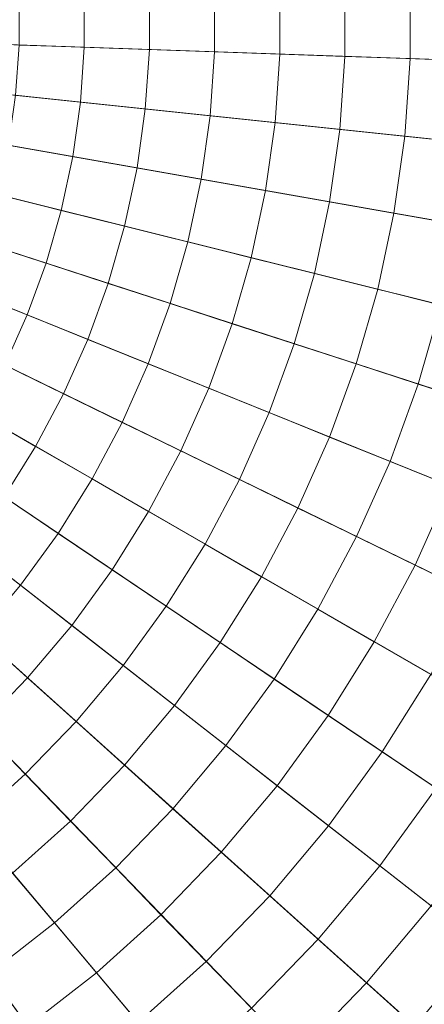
# Model space of a CAD drawing. Header units: centimetres. Extents: x -3.01 to 4.18, y -6.48 to 0.72.
# Tile 233 of 256: x 0.91 to 1.09, y -3.32 to -2.88. Entities that reach past the tile are written whole.
import ezdxf

# ---------------------------------------------------------------- set-up
doc = ezdxf.new("R2010")
doc.units = ezdxf.units.CM
doc.header["$LTSCALE"] = 2.54
doc.layers.add('Lucido design-1', color=7, linetype='Continuous')

# ---------------------------------------------------------------- blocks, each defined once
blk = doc.blocks.new('Gruppo-1')
at = {"color": 142, "linetype": 'Continuous', "lineweight": 9}
for points in [[(1.58519, -2.91578, -14.60843), (1.58519, -2.84602, -14.60843), (0.58636, -2.8809, -14.60843), (1.58519, -2.91578, -14.60843)], [(0.58636, -2.8809, -13.70118), (1.58519, -2.84602, -13.70118), (1.58519, -2.91578, -13.70118), (0.58636, -2.8809, -13.70118)], [(1.58032, -2.98537, -14.60843), (1.58519, -2.91578, -14.60843), (0.58636, -2.8809, -14.60843), (1.58032, -2.98537, -14.60843)], [(1.57061, -3.05445, -14.60843), (1.58032, -2.98537, -14.60843), (0.58636, -2.8809, -14.60843), (1.57061, -3.05445, -14.60843)], [(1.55611, -3.12268, -14.60843), (1.57061, -3.05445, -14.60843), (0.58636, -2.8809, -14.60843), (1.55611, -3.12268, -14.60843)], [(1.53688, -3.18974, -14.60843), (1.55611, -3.12268, -14.60843), (0.58636, -2.8809, -14.60843), (1.53688, -3.18974, -14.60843)], [(1.51302, -3.25529, -14.60843), (1.53688, -3.18974, -14.60843), (0.58636, -2.8809, -14.60843), (1.51302, -3.25529, -14.60843)], [(1.48465, -3.31902, -14.60843), (1.51302, -3.25529, -14.60843), (0.58636, -2.8809, -14.60843), (1.48465, -3.31902, -14.60843)], [(1.4519, -3.38062, -14.60843), (1.48465, -3.31902, -14.60843), (0.58636, -2.8809, -14.60843), (1.4519, -3.38062, -14.60843)], [(1.41493, -3.43978, -14.60843), (1.4519, -3.38062, -14.60843), (0.58636, -2.8809, -14.60843), (1.41493, -3.43978, -14.60843)], [(1.37393, -3.49621, -14.60843), (1.41493, -3.43978, -14.60843), (0.58636, -2.8809, -14.60843), (1.37393, -3.49621, -14.60843)], [(1.32909, -3.54965, -14.60843), (1.37393, -3.49621, -14.60843), (0.58636, -2.8809, -14.60843), (1.32909, -3.54965, -14.60843)], [(1.28063, -3.59983, -14.60843), (1.32909, -3.54965, -14.60843), (0.58636, -2.8809, -14.60843), (1.28063, -3.59983, -14.60843)], [(1.22879, -3.64651, -14.60843), (1.28063, -3.59983, -14.60843), (0.58636, -2.8809, -14.60843), (1.22879, -3.64651, -14.60843)], [(1.17381, -3.68946, -14.60843), (1.22879, -3.64651, -14.60843), (0.58636, -2.8809, -14.60843), (1.17381, -3.68946, -14.60843)], [(0.58636, -2.8809, -13.70118), (1.58519, -2.91578, -13.70118), (1.58032, -2.98537, -13.70118), (0.58636, -2.8809, -13.70118)], [(0.58636, -2.8809, -13.70118), (1.58032, -2.98537, -13.70118), (1.57061, -3.05445, -13.70118), (0.58636, -2.8809, -13.70118)], [(0.58636, -2.8809, -13.70118), (1.57061, -3.05445, -13.70118), (1.55611, -3.12268, -13.70118), (0.58636, -2.8809, -13.70118)], [(0.58636, -2.8809, -13.70118), (1.55611, -3.12268, -13.70118), (1.53688, -3.18974, -13.70118), (0.58636, -2.8809, -13.70118)], [(0.58636, -2.8809, -13.70118), (1.53688, -3.18974, -13.70118), (1.51302, -3.25529, -13.70118), (0.58636, -2.8809, -13.70118)], [(0.58636, -2.8809, -13.70118), (1.51302, -3.25529, -13.70118), (1.48465, -3.31902, -13.70118), (0.58636, -2.8809, -13.70118)], [(0.58636, -2.8809, -13.70118), (1.48465, -3.31902, -13.70118), (1.4519, -3.38062, -13.70118), (0.58636, -2.8809, -13.70118)], [(0.58636, -2.8809, -13.70118), (1.4519, -3.38062, -13.70118), (1.41493, -3.43978, -13.70118), (0.58636, -2.8809, -13.70118)], [(0.58636, -2.8809, -13.70118), (1.41493, -3.43978, -13.70118), (1.37393, -3.49621, -13.70118), (0.58636, -2.8809, -13.70118)], [(0.58636, -2.8809, -13.70118), (1.37393, -3.49621, -13.70118), (1.32909, -3.54965, -13.70118), (0.58636, -2.8809, -13.70118)], [(0.58636, -2.8809, -13.70118), (1.32909, -3.54965, -13.70118), (1.28063, -3.59983, -13.70118), (0.58636, -2.8809, -13.70118)], [(0.58636, -2.8809, -13.70118), (1.28063, -3.59983, -13.70118), (1.22879, -3.64651, -13.70118), (0.58636, -2.8809, -13.70118)], [(0.58636, -2.8809, -13.70118), (1.22879, -3.64651, -13.70118), (1.17381, -3.68946, -13.70118), (0.58636, -2.8809, -13.70118)]]:
    blk.add_polyline3d(points, dxfattribs=at)
for points in [[(4.18279, -3.00649, -13.70234), (4.18279, -2.75531, -13.70234), (0.58852, -2.88082, -13.70234), (0.58852, -2.88097, -13.70234)], [(1.08354, -2.89826, -12.6165), (1.08354, -2.86354, -12.6165), (1.1126, -2.86252, -12.61884), (1.1126, -2.89927, -12.61884)], [(0.96721, -2.8942, -12.60813), (0.96721, -2.8676, -12.60813), (0.9963, -2.86658, -12.61007), (0.9963, -2.89521, -12.61007)], [(0.9963, -2.89521, -12.61007), (0.9963, -2.86658, -12.61007), (1.02539, -2.86557, -12.61211), (1.02539, -2.89623, -12.61211)], [(1.02539, -2.89623, -12.61211), (1.02539, -2.86557, -12.61211), (1.05447, -2.86455, -12.61426), (1.05447, -2.89724, -12.61426)], [(1.05447, -2.89724, -12.61426), (1.05447, -2.86455, -12.61426), (1.08354, -2.86354, -12.6165), (1.08354, -2.89826, -12.6165)], [(0.909, -2.89217, -12.60456), (0.909, -2.86963, -12.60456), (0.93811, -2.86861, -12.60629), (0.93811, -2.89318, -12.60629)], [(0.93811, -2.89318, -12.60629), (0.93811, -2.86861, -12.60629), (0.96721, -2.8676, -12.60813), (0.96721, -2.8942, -12.60813)], [(0.83739, -6.47076, -13.70234), (1.08719, -6.4445, -13.70234), (0.58666, -2.88304, -13.70234), (0.58651, -2.88305, -13.70234)], [(1.08719, -6.4445, -13.70234), (1.33456, -6.40089, -13.70234), (0.58681, -2.88301, -13.70234), (0.58666, -2.88304, -13.70234)], [(1.33456, -6.40089, -13.70234), (1.57828, -6.34012, -13.70234), (0.58696, -2.88298, -13.70234), (0.58681, -2.88301, -13.70234)], [(1.57828, -6.34012, -13.70234), (1.81716, -6.2625, -13.70234), (0.5871, -2.88293, -13.70234), (0.58696, -2.88298, -13.70234)], [(1.81716, -6.2625, -13.70234), (2.05005, -6.16841, -13.70234), (0.58724, -2.88287, -13.70234), (0.5871, -2.88293, -13.70234)], [(2.05005, -6.16841, -13.70234), (2.27581, -6.0583, -13.70234), (0.58738, -2.88281, -13.70234), (0.58724, -2.88287, -13.70234)], [(2.27581, -6.0583, -13.70234), (2.49334, -5.93271, -13.70234), (0.58751, -2.88273, -13.70234), (0.58738, -2.88281, -13.70234)], [(2.49334, -5.93271, -13.70234), (2.70158, -5.79225, -13.70234), (0.58763, -2.88265, -13.70234), (0.58751, -2.88273, -13.70234)], [(2.70158, -5.79225, -13.70234), (2.89951, -5.63761, -13.70234), (0.58775, -2.88255, -13.70234), (0.58763, -2.88265, -13.70234)], [(2.89951, -5.63761, -13.70234), (3.08618, -5.46953, -13.70234), (0.58786, -2.88245, -13.70234), (0.58775, -2.88255, -13.70234)], [(3.08618, -5.46953, -13.70234), (3.26066, -5.28885, -13.70234), (0.58797, -2.88234, -13.70234), (0.58786, -2.88245, -13.70234)], [(3.26066, -5.28885, -13.70234), (3.42212, -5.09643, -13.70234), (0.58806, -2.88223, -13.70234), (0.58797, -2.88234, -13.70234)], [(3.42212, -5.09643, -13.70234), (3.56976, -4.89322, -13.70234), (0.58815, -2.88211, -13.70234), (0.58806, -2.88223, -13.70234)], [(3.56976, -4.89322, -13.70234), (3.70286, -4.68021, -13.70234), (0.58823, -2.88198, -13.70234), (0.58815, -2.88211, -13.70234)], [(3.70286, -4.68021, -13.70234), (3.82078, -4.45843, -13.70234), (0.5883, -2.88185, -13.70234), (0.58823, -2.88198, -13.70234)], [(3.82078, -4.45843, -13.70234), (3.92295, -4.22897, -13.70234), (0.58837, -2.88171, -13.70234), (0.5883, -2.88185, -13.70234)], [(3.92295, -4.22897, -13.70234), (4.00886, -3.99293, -13.70234), (0.58842, -2.88157, -13.70234), (0.58837, -2.88171, -13.70234)], [(4.00886, -3.99293, -13.70234), (4.07809, -3.75148, -13.70234), (0.58846, -2.88142, -13.70234), (0.58842, -2.88157, -13.70234)], [(4.07809, -3.75148, -13.70234), (4.13032, -3.50579, -13.70234), (0.58849, -2.88127, -13.70234), (0.58846, -2.88142, -13.70234)], [(4.13032, -3.50579, -13.70234), (4.16527, -3.25706, -13.70234), (0.58851, -2.88112, -13.70234), (0.58849, -2.88127, -13.70234)], [(4.16527, -3.25706, -13.70234), (4.18279, -3.00649, -13.70234), (0.58852, -2.88097, -13.70234), (0.58851, -2.88112, -13.70234)], [(0.90743, -2.91464, -12.60456), (0.909, -2.89217, -12.60456), (0.93811, -2.89318, -12.60629), (0.93639, -2.91769, -12.60629)], [(0.93639, -2.91769, -12.60629), (0.93811, -2.89318, -12.60629), (0.96721, -2.8942, -12.60813), (0.96535, -2.92073, -12.60813)], [(0.96535, -2.92073, -12.60813), (0.96721, -2.8942, -12.60813), (0.9963, -2.89521, -12.61007), (0.99431, -2.92377, -12.61007)], [(0.99431, -2.92377, -12.61007), (0.9963, -2.89521, -12.61007), (1.02539, -2.89623, -12.61211), (1.02325, -2.92682, -12.61211)], [(1.02325, -2.92682, -12.61211), (1.02539, -2.89623, -12.61211), (1.05447, -2.89724, -12.61426), (1.05219, -2.92986, -12.61426)], [(1.05219, -2.92986, -12.61426), (1.05447, -2.89724, -12.61426), (1.08354, -2.89826, -12.6165), (1.08112, -2.9329, -12.6165)], [(1.08112, -2.9329, -12.6165), (1.08354, -2.89826, -12.6165), (1.1126, -2.89927, -12.61884), (1.11004, -2.93594, -12.61884)], [(0.90429, -2.93696, -12.60456), (0.90743, -2.91464, -12.60456), (0.93639, -2.91769, -12.60629), (0.93298, -2.94202, -12.60629)], [(0.93298, -2.94202, -12.60629), (0.93639, -2.91769, -12.60629), (0.96535, -2.92073, -12.60813), (0.96165, -2.94707, -12.60813)], [(0.96165, -2.94707, -12.60813), (0.96535, -2.92073, -12.60813), (0.99431, -2.92377, -12.61007), (0.99032, -2.95213, -12.61007)], [(0.99032, -2.95213, -12.61007), (0.99431, -2.92377, -12.61007), (1.02325, -2.92682, -12.61211), (1.01898, -2.95718, -12.61211)], [(1.01898, -2.95718, -12.61211), (1.02325, -2.92682, -12.61211), (1.05219, -2.92986, -12.61426), (1.04764, -2.96223, -12.61426)], [(1.04764, -2.96223, -12.61426), (1.05219, -2.92986, -12.61426), (1.08112, -2.9329, -12.6165), (1.07629, -2.96729, -12.6165)], [(1.07629, -2.96729, -12.6165), (1.08112, -2.9329, -12.6165), (1.11004, -2.93594, -12.61884), (1.10493, -2.97234, -12.61884)], [(0.89961, -2.959, -12.60456), (0.90429, -2.93696, -12.60456), (0.93298, -2.94202, -12.60629), (0.92787, -2.96605, -12.60629)], [(0.92787, -2.96605, -12.60629), (0.93298, -2.94202, -12.60629), (0.96165, -2.94707, -12.60813), (0.95612, -2.97309, -12.60813)], [(0.95612, -2.97309, -12.60813), (0.96165, -2.94707, -12.60813), (0.99032, -2.95213, -12.61007), (0.98437, -2.98013, -12.61007)], [(0.98437, -2.98013, -12.61007), (0.99032, -2.95213, -12.61007), (1.01898, -2.95718, -12.61211), (1.01261, -2.98717, -12.61211)], [(0.8934, -2.98066, -12.60456), (0.89961, -2.959, -12.60456), (0.92787, -2.96605, -12.60629), (0.9211, -2.98966, -12.60629)], [(1.01261, -2.98717, -12.61211), (1.01898, -2.95718, -12.61211), (1.04764, -2.96223, -12.61426), (1.04084, -2.99421, -12.61426)], [(1.04084, -2.99421, -12.61426), (1.04764, -2.96223, -12.61426), (1.07629, -2.96729, -12.6165), (1.06907, -3.00125, -12.6165)], [(0.9211, -2.98966, -12.60629), (0.92787, -2.96605, -12.60629), (0.95612, -2.97309, -12.60813), (0.94879, -2.99866, -12.60813)], [(1.06907, -3.00125, -12.6165), (1.07629, -2.96729, -12.6165), (1.10493, -2.97234, -12.61884), (1.09728, -3.00829, -12.61884)], [(0.94879, -2.99866, -12.60813), (0.95612, -2.97309, -12.60813), (0.98437, -2.98013, -12.61007), (0.97648, -3.00765, -12.61007)], [(0.88569, -3.00184, -12.60456), (0.8934, -2.98066, -12.60456), (0.9211, -2.98966, -12.60629), (0.91269, -3.01275, -12.60629)], [(0.97648, -3.00765, -12.61007), (0.98437, -2.98013, -12.61007), (1.01261, -2.98717, -12.61211), (1.00416, -3.01665, -12.61211)], [(0.91269, -3.01275, -12.60629), (0.9211, -2.98966, -12.60629), (0.94879, -2.99866, -12.60813), (0.93969, -3.02365, -12.60813)], [(1.00416, -3.01665, -12.61211), (1.01261, -2.98717, -12.61211), (1.04084, -2.99421, -12.61426), (1.03183, -3.02564, -12.61426)], [(1.03183, -3.02564, -12.61426), (1.04084, -2.99421, -12.61426), (1.06907, -3.00125, -12.6165), (1.0595, -3.03463, -12.6165)], [(0.93969, -3.02365, -12.60813), (0.94879, -2.99866, -12.60813), (0.97648, -3.00765, -12.61007), (0.96668, -3.03456, -12.61007)], [(0.87653, -3.02242, -12.60456), (0.88569, -3.00184, -12.60456), (0.91269, -3.01275, -12.60629), (0.9027, -3.03519, -12.60629)], [(1.0595, -3.03463, -12.6165), (1.06907, -3.00125, -12.6165), (1.09728, -3.00829, -12.61884), (1.08715, -3.04362, -12.61884)], [(0.96668, -3.03456, -12.61007), (0.97648, -3.00765, -12.61007), (1.00416, -3.01665, -12.61211), (0.99367, -3.04546, -12.61211)], [(1.08715, -3.04362, -12.61884), (1.09728, -3.00829, -12.61884), (1.12549, -3.01532, -12.62129), (1.1148, -3.0526, -12.62129)], [(0.9027, -3.03519, -12.60629), (0.91269, -3.01275, -12.60629), (0.93969, -3.02365, -12.60813), (0.92887, -3.04795, -12.60813)], [(0.99367, -3.04546, -12.61211), (1.00416, -3.01665, -12.61211), (1.03183, -3.02564, -12.61426), (1.02065, -3.05636, -12.61426)], [(0.92887, -3.04795, -12.60813), (0.93969, -3.02365, -12.60813), (0.96668, -3.03456, -12.61007), (0.95504, -3.06071, -12.61007)], [(1.02065, -3.05636, -12.61426), (1.03183, -3.02564, -12.61426), (1.0595, -3.03463, -12.6165), (1.04762, -3.06726, -12.6165)], [(0.89117, -3.05688, -12.60629), (0.9027, -3.03519, -12.60629), (0.92887, -3.04795, -12.60813), (0.91639, -3.07144, -12.60813)], [(0.95504, -3.06071, -12.61007), (0.96668, -3.03456, -12.61007), (0.99367, -3.04546, -12.61211), (0.9812, -3.07347, -12.61211)], [(1.04762, -3.06726, -12.6165), (1.0595, -3.03463, -12.6165), (1.08715, -3.04362, -12.61884), (1.07458, -3.07815, -12.61884)], [(0.9812, -3.07347, -12.61211), (0.99367, -3.04546, -12.61211), (1.02065, -3.05636, -12.61426), (1.00735, -3.08623, -12.61426)], [(1.07458, -3.07815, -12.61884), (1.08715, -3.04362, -12.61884), (1.1148, -3.0526, -12.62129), (1.10154, -3.08904, -12.62129)], [(0.91639, -3.07144, -12.60813), (0.92887, -3.04795, -12.60813), (0.95504, -3.06071, -12.61007), (0.9416, -3.08599, -12.61007)], [(0.87815, -3.07771, -12.60629), (0.89117, -3.05688, -12.60629), (0.91639, -3.07144, -12.60813), (0.90229, -3.094, -12.60813)], [(0.9416, -3.08599, -12.61007), (0.95504, -3.06071, -12.61007), (0.9812, -3.07347, -12.61211), (0.9668, -3.10055, -12.61211)], [(1.00735, -3.08623, -12.61426), (1.02065, -3.05636, -12.61426), (1.04762, -3.06726, -12.6165), (1.0335, -3.09898, -12.6165)], [(1.0335, -3.09898, -12.6165), (1.04762, -3.06726, -12.6165), (1.07458, -3.07815, -12.61884), (1.05963, -3.11173, -12.61884)], [(0.90229, -3.094, -12.60813), (0.91639, -3.07144, -12.60813), (0.9416, -3.08599, -12.61007), (0.92642, -3.11027, -12.61007)], [(0.9668, -3.10055, -12.61211), (0.9812, -3.07347, -12.61211), (1.00735, -3.08623, -12.61426), (0.992, -3.11509, -12.61426)], [(1.05963, -3.11173, -12.61884), (1.07458, -3.07815, -12.61884), (1.10154, -3.08904, -12.62129), (1.08577, -3.12447, -12.62129)], [(0.92642, -3.11027, -12.61007), (0.9416, -3.08599, -12.61007), (0.9668, -3.10055, -12.61211), (0.95055, -3.12655, -12.61211)], [(0.992, -3.11509, -12.61426), (1.00735, -3.08623, -12.61426), (1.0335, -3.09898, -12.6165), (1.01719, -3.12964, -12.6165)], [(1.08577, -3.12447, -12.62129), (1.10154, -3.08904, -12.62129), (1.12849, -3.09993, -12.62383), (1.11189, -3.13721, -12.62383)], [(0.88666, -3.11551, -12.60813), (0.90229, -3.094, -12.60813), (0.92642, -3.11027, -12.61007), (0.9096, -3.13344, -12.61007)], [(1.01719, -3.12964, -12.6165), (1.0335, -3.09898, -12.6165), (1.05963, -3.11173, -12.61884), (1.04238, -3.14418, -12.61884)], [(0.95055, -3.12655, -12.61211), (0.9668, -3.10055, -12.61211), (0.992, -3.11509, -12.61426), (0.97468, -3.14282, -12.61426)], [(0.9096, -3.13344, -12.61007), (0.92642, -3.11027, -12.61007), (0.95055, -3.12655, -12.61211), (0.93253, -3.15136, -12.61211)], [(1.04238, -3.14418, -12.61884), (1.05963, -3.11173, -12.61884), (1.08577, -3.12447, -12.62129), (1.06756, -3.15872, -12.62129)], [(0.86956, -3.13589, -12.60813), (0.88666, -3.11551, -12.60813), (0.9096, -3.13344, -12.61007), (0.89119, -3.15537, -12.61007)], [(0.97468, -3.14282, -12.61426), (0.992, -3.11509, -12.61426), (1.01719, -3.12964, -12.6165), (0.99879, -3.15909, -12.6165)], [(0.93253, -3.15136, -12.61211), (0.95055, -3.12655, -12.61211), (0.97468, -3.14282, -12.61426), (0.95546, -3.16927, -12.61426)], [(1.06756, -3.15872, -12.62129), (1.08577, -3.12447, -12.62129), (1.11189, -3.13721, -12.62383), (1.09273, -3.17325, -12.62383)], [(0.99879, -3.15909, -12.6165), (1.01719, -3.12964, -12.6165), (1.04238, -3.14418, -12.61884), (1.0229, -3.17535, -12.61884)], [(0.89119, -3.15537, -12.61007), (0.9096, -3.13344, -12.61007), (0.93253, -3.15136, -12.61211), (0.91282, -3.17484, -12.61211)], [(0.95546, -3.16927, -12.61426), (0.97468, -3.14282, -12.61426), (0.99879, -3.15909, -12.6165), (0.97838, -3.18718, -12.6165)], [(1.0229, -3.17535, -12.61884), (1.04238, -3.14418, -12.61884), (1.06756, -3.15872, -12.62129), (1.04701, -3.19161, -12.62129)], [(0.91282, -3.17484, -12.61211), (0.93253, -3.15136, -12.61211), (0.95546, -3.16927, -12.61426), (0.93444, -3.19431, -12.61426)], [(0.8713, -3.17596, -12.61007), (0.89119, -3.15537, -12.61007), (0.91282, -3.17484, -12.61211), (0.89152, -3.1969, -12.61211)], [(0.97838, -3.18718, -12.6165), (0.99879, -3.15909, -12.6165), (1.0229, -3.17535, -12.61884), (1.0013, -3.20508, -12.61884)], [(1.04701, -3.19161, -12.62129), (1.06756, -3.15872, -12.62129), (1.09273, -3.17325, -12.62383), (1.0711, -3.20786, -12.62383)], [(0.93444, -3.19431, -12.61426), (0.95546, -3.16927, -12.61426), (0.97838, -3.18718, -12.6165), (0.95606, -3.21378, -12.6165)], [(0.89152, -3.1969, -12.61211), (0.91282, -3.17484, -12.61211), (0.93444, -3.19431, -12.61426), (0.91173, -3.21783, -12.61426)], [(1.0711, -3.20786, -12.62383), (1.09273, -3.17325, -12.62383), (1.11789, -3.18778, -12.62648), (1.09519, -3.22411, -12.62648)], [(1.0013, -3.20508, -12.61884), (1.0229, -3.17535, -12.61884), (1.04701, -3.19161, -12.62129), (1.02421, -3.22298, -12.62129)], [(0.95606, -3.21378, -12.6165), (0.97838, -3.18718, -12.6165), (1.0013, -3.20508, -12.61884), (0.97767, -3.23324, -12.61884)], [(1.02421, -3.22298, -12.62129), (1.04701, -3.19161, -12.62129), (1.0711, -3.20786, -12.62383), (1.04711, -3.24088, -12.62383)], [(0.86873, -3.21742, -12.61211), (0.89152, -3.1969, -12.61211), (0.91173, -3.21783, -12.61426), (0.88744, -3.23971, -12.61426)], [(0.91173, -3.21783, -12.61426), (0.93444, -3.19431, -12.61426), (0.95606, -3.21378, -12.6165), (0.93194, -3.23876, -12.6165)], [(0.97767, -3.23324, -12.61884), (1.0013, -3.20508, -12.61884), (1.02421, -3.22298, -12.62129), (0.99928, -3.25269, -12.62129)], [(1.04711, -3.24088, -12.62383), (1.0711, -3.20786, -12.62383), (1.09519, -3.22411, -12.62648), (1.07001, -3.25877, -12.62648)], [(0.93194, -3.23876, -12.6165), (0.95606, -3.21378, -12.6165), (0.97767, -3.23324, -12.61884), (0.95214, -3.25968, -12.61884)], [(0.88744, -3.23971, -12.61426), (0.91173, -3.21783, -12.61426), (0.93194, -3.23876, -12.6165), (0.90614, -3.26199, -12.6165)], [(0.99928, -3.25269, -12.62129), (1.02421, -3.22298, -12.62129), (1.04711, -3.24088, -12.62383), (1.02088, -3.27214, -12.62383)], [(1.07001, -3.25877, -12.62648), (1.09519, -3.22411, -12.62648), (1.11927, -3.24035, -12.62922), (1.0929, -3.27665, -12.62922)], [(0.95214, -3.25968, -12.61884), (0.97767, -3.23324, -12.61884), (0.99928, -3.25269, -12.62129), (0.97234, -3.28059, -12.62129)], [(0.90614, -3.26199, -12.6165), (0.93194, -3.23876, -12.6165), (0.95214, -3.25968, -12.61884), (0.92483, -3.28427, -12.61884)], [(1.02088, -3.27214, -12.62383), (1.04711, -3.24088, -12.62383), (1.07001, -3.25877, -12.62648), (1.04247, -3.29158, -12.62648)], [(0.97234, -3.28059, -12.62129), (0.99928, -3.25269, -12.62129), (1.02088, -3.27214, -12.62383), (0.99253, -3.3015, -12.62383)], [(0.87877, -3.28337, -12.6165), (0.90614, -3.26199, -12.6165), (0.92483, -3.28427, -12.61884), (0.89587, -3.3069, -12.61884)], [(0.92483, -3.28427, -12.61884), (0.95214, -3.25968, -12.61884), (0.97234, -3.28059, -12.62129), (0.94352, -3.30654, -12.62129)], [(1.04247, -3.29158, -12.62648), (1.07001, -3.25877, -12.62648), (1.0929, -3.27665, -12.62922), (1.06406, -3.31102, -12.62922)], [(0.99253, -3.3015, -12.62383), (1.02088, -3.27214, -12.62383), (1.04247, -3.29158, -12.62648), (1.01271, -3.3224, -12.62648)], [(0.94352, -3.30654, -12.62129), (0.97234, -3.28059, -12.62129), (0.99253, -3.3015, -12.62383), (0.9622, -3.32881, -12.62383)], [(1.06406, -3.31102, -12.62922), (1.0929, -3.27665, -12.62922), (1.11578, -3.29453, -12.63207), (1.08564, -3.33045, -12.63207)], [(0.89587, -3.3069, -12.61884), (0.92483, -3.28427, -12.61884), (0.94352, -3.30654, -12.62129), (0.91296, -3.33042, -12.62129)], [(1.01271, -3.3224, -12.62648), (1.04247, -3.29158, -12.62648), (1.06406, -3.31102, -12.62922), (1.03289, -3.34329, -12.62922)], [(1.08564, -3.33045, -12.63207), (1.11578, -3.29453, -12.63207), (1.13865, -3.3124, -12.63502), (1.10721, -3.34987, -12.63502)], [(0.9622, -3.32881, -12.62383), (0.99253, -3.3015, -12.62383), (1.01271, -3.3224, -12.62648), (0.98088, -3.35106, -12.62648)], [(0.8654, -3.32745, -12.61884), (0.89587, -3.3069, -12.61884), (0.91296, -3.33042, -12.62129), (0.8808, -3.35211, -12.62129)], [(0.91296, -3.33042, -12.62129), (0.94352, -3.30654, -12.62129), (0.9622, -3.32881, -12.62383), (0.93004, -3.35393, -12.62383)], [(1.03289, -3.34329, -12.62922), (1.06406, -3.31102, -12.62922), (1.08564, -3.33045, -12.63207), (1.05306, -3.36418, -12.63207)]]:
    blk.add_3dface(points, dxfattribs=at)

msp = doc.modelspace()

# ---------------------------------------------------------------- block references
at = {"layer": 'Lucido design-1', "color": 7}
msp.add_blockref('Gruppo-1', (0, 0), dxfattribs=at)

doc.saveas('drawing.dxf')
